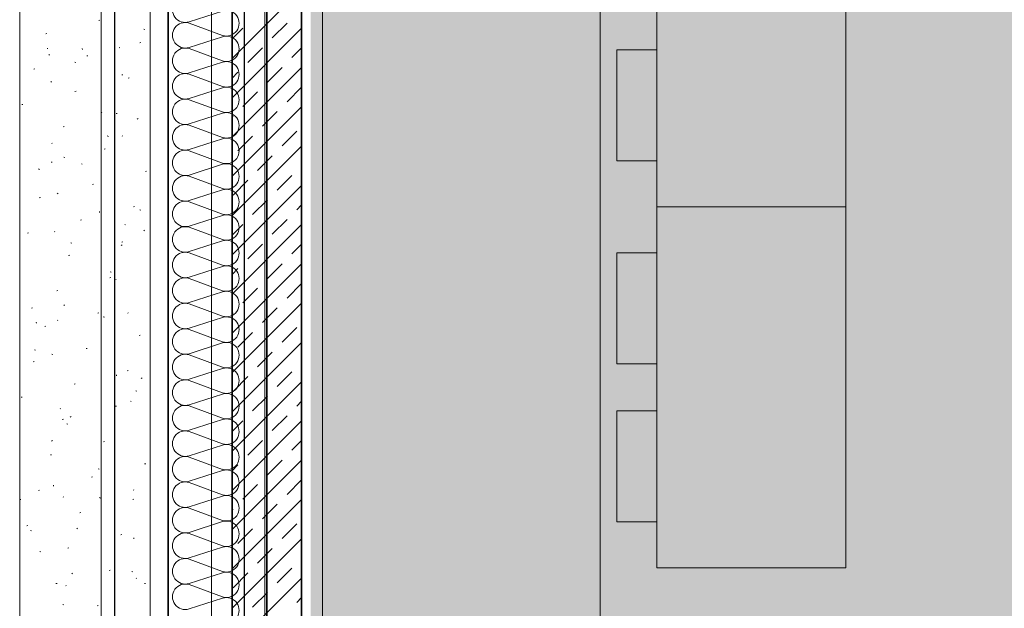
# Model space of a CAD drawing. Extents: x -740 to 300, y 62 to 1112.
# Tile 69 of 187: x -16 to 55, y 407 to 449. Entities that reach past the tile are written whole.
import ezdxf
from ezdxf.lldxf.tags import DXFTag

# ---------------------------------------------------------------- set-up
doc = ezdxf.new("R2010")
doc.units = 0
doc.layers.get('0').update_dxf_attribs({"lineweight": 13})
for name, color, linetype, lineweight, true_color in [('30 -33 Aussenwände- 7 Fassade_ Elemente', 7, 'Continuous', 9, 0x00aacc), ('30 -34 Innenwände- 1 tragend', 7, 'Continuous', 13, 0xdd0806), ('30 -34 Innenwände- 6 Elemente', 7, 'Continuous', 9, 0xff6633), ('30 -35 Decken- 1 Konstruktion-Träger- Stahlbeton', 7, 'Continuous', 13, 0x33aa00), ('30 -36 Dächer- 1 Konstruktion', 7, 'Continuous', 35, 0x6666cc), ('30 -36 Dächer- 3 Dachbeläge', 7, 'Continuous', 15, 0x9999ff), ('30 -36 Dächer- 3 Dachbeläge Gründach', 9, 'Continuous', 9, 0x808080), ('60- 61 allgemeine Ausstattung- 1 Möbel', 9, 'Continuous', 9, 0x808080), ('iwb_Layout BA_Markierung', 7, 'Continuous', 9, 0xbadcdc)]:
    doc.layers.add(name, color=color, linetype=linetype, lineweight=lineweight, true_color=true_color)
doc.layers.add('70 -71 Achsen- 1 Gebäudeachsen', color=7, linetype='STRICHPUNKT2-A06CPVBCL0', lineweight=18)
tags = doc.linetypes.add('grob-A06CPVB9L0', pattern=[14, 3, -8, 3]).pattern_tags.tags
tags[8:9] = [DXFTag(74, 4), DXFTag(75, 0), DXFTag(340, '0'), DXFTag(46, 0.0), DXFTag(50, 0.0), DXFTag(44, 0.0), DXFTag(45, 0.0)]
tags[6:7] = [DXFTag(74, 4), DXFTag(75, 0), DXFTag(340, '0'), DXFTag(46, 0.0), DXFTag(50, 0.0), DXFTag(44, 0.0), DXFTag(45, 0.0)]
tags[4:5] = [DXFTag(74, 4), DXFTag(75, 0), DXFTag(340, '0'), DXFTag(46, 0.0), DXFTag(50, 0.0), DXFTag(44, 0.0), DXFTag(45, 0.0)]
tags = doc.linetypes.add('STRICHPUNKT2-A06CPVBCL0', pattern=[12.7, 6.35, -3.175, 0, -3.175]).pattern_tags.tags
tags[10:11] = [DXFTag(74, 4), DXFTag(75, 0), DXFTag(340, '0'), DXFTag(46, 0.0), DXFTag(50, 0.0), DXFTag(44, 0.0), DXFTag(45, 0.0)]
tags[8:9] = [DXFTag(74, 4), DXFTag(75, 0), DXFTag(340, '0'), DXFTag(46, 0.0), DXFTag(50, 0.0), DXFTag(44, 0.0), DXFTag(45, 0.0)]
tags[6:7] = [DXFTag(74, 4), DXFTag(75, 0), DXFTag(340, '0'), DXFTag(46, 0.0), DXFTag(50, 0.0), DXFTag(44, 0.0), DXFTag(45, 0.0)]
tags[4:5] = [DXFTag(74, 4), DXFTag(75, 0), DXFTag(340, '0'), DXFTag(46, 0.0), DXFTag(50, 0.0), DXFTag(44, 0.0), DXFTag(45, 0.0)]

# ---------------------------------------------------------------- blocks, each defined once
blk = doc.blocks.new('Polygon-A06CPVB3L0')
at = {"color": 0, "linetype": 'ByBlock', "lineweight": -2, "ltscale": 0.13}
blk.add_solid([(4.854, 86.708), (4.686, 1083.814), (76.501, 86.518), (76.501, 1083.814)], dxfattribs=at)
blk = doc.blocks.new('Referenz-A06CPVBEL0')
at = {"layer": '30 -33 Aussenwände- 7 Fassade_ Elemente', "color": 0, "linetype": 'Continuous', "lineweight": 25, "ltscale": 0.25}
for p, q in [((-5.456, 384.912), (-5.456, 549.912)), ((0.004, 545.412), (0.004, 389.412)), ((-9.296, 389.912), (-9.296, 544.912)), ((-5.456, 544.912), (-5.456, 389.912))]:
    blk.add_line(p, q, dxfattribs=at)
at = {"layer": '30 -33 Aussenwände- 7 Fassade_ Elemente', "color": 0, "linetype": 'Continuous', "ltscale": 0.13}
for p, q in [((-10.296, 548.512), (-10.296, 386.312)), ((1.504, 389.412), (1.504, 545.412)), ((-3.956, 448.922), (-1.556, 449.693)), ((-1.556, 447.944), (-3.956, 448.832)), ((-3.956, 447.083), (-1.556, 447.854)), ((-1.556, 446.106), (-3.956, 446.993)), ((-3.956, 445.245), (-1.556, 446.016)), ((-1.556, 444.267), (-3.956, 445.155)), ((-3.956, 443.406), (-1.556, 444.177)), ((-1.556, 442.429), (-3.956, 443.316)), ((-3.956, 441.567), (-1.556, 442.339)), ((-1.556, 440.59), (-3.956, 441.477)), ((-3.956, 439.729), (-1.556, 440.5)), ((-1.556, 438.752), (-3.956, 439.639)), ((-3.956, 437.89), (-1.556, 438.662)), ((-1.556, 436.913), (-3.956, 437.8)), ((-3.956, 436.052), (-1.556, 436.823)), ((-1.556, 435.075), (-3.956, 435.962)), ((-3.956, 434.213), (-1.556, 434.985)), ((-1.556, 433.236), (-3.956, 434.123)), ((-3.956, 432.375), (-1.556, 433.146)), ((-1.556, 431.398), (-3.956, 432.285)), ((-3.956, 430.536), (-1.556, 431.308)), ((-1.556, 429.559), (-3.956, 430.446)), ((-3.956, 428.698), (-1.556, 429.469)), ((-1.556, 427.721), (-3.956, 428.608)), ((-3.956, 426.859), (-1.556, 427.631)), ((-1.556, 425.882), (-3.956, 426.769)), ((-3.956, 425.021), (-1.556, 425.792)), ((-1.556, 424.043), (-3.956, 424.931)), ((-3.956, 423.182), (-1.556, 423.953)), ((-1.556, 422.205), (-3.956, 423.092)), ((-3.956, 421.344), (-1.556, 422.115)), ((-1.556, 420.366), (-3.956, 421.254)), ((-3.956, 419.505), (-1.556, 420.276)), ((-1.556, 418.528), (-3.956, 419.415)), ((-3.956, 417.667), (-1.556, 418.438)), ((-1.556, 416.689), (-3.956, 417.577)), ((-3.956, 415.828), (-1.556, 416.599)), ((-1.556, 414.851), (-3.956, 415.738)), ((-3.956, 413.99), (-1.556, 414.761)), ((-1.556, 413.012), (-3.956, 413.9)), ((-3.956, 412.151), (-1.556, 412.922)), ((-1.556, 411.174), (-3.956, 412.061)), ((-3.956, 410.312), (-1.556, 411.084)), ((-1.556, 409.335), (-3.956, 410.222)), ((-3.956, 408.474), (-1.556, 409.245)), ((-1.556, 407.497), (-3.956, 408.384)), ((-3.956, 406.635), (-1.556, 407.407))]:
    blk.add_line(p, q, dxfattribs=at)
for centre, major_axis, end_param in [((-4.238, 449.796), (0.282, 0.874), 3.764652), ((-1.275, 448.819), (-0.282, -0.874), 3.765224), ((-4.238, 447.957), (0.282, 0.874), 3.764652), ((-1.275, 446.98), (-0.282, -0.874), 3.765224), ((-4.238, 446.119), (0.282, 0.874), 3.764652), ((-1.275, 445.142), (-0.282, -0.874), 3.765224), ((-4.238, 444.28), (0.282, 0.874), 3.764652), ((-1.275, 443.303), (-0.282, -0.874), 3.765224), ((-4.238, 442.442), (0.282, 0.874), 3.764652), ((-1.275, 441.465), (-0.282, -0.874), 3.765224), ((-4.238, 440.603), (0.282, 0.874), 3.764652), ((-1.275, 439.626), (-0.282, -0.874), 3.765224), ((-4.238, 438.765), (0.282, 0.874), 3.764652), ((-1.275, 437.787), (-0.282, -0.874), 3.765224), ((-4.238, 436.926), (0.282, 0.874), 3.764652), ((-1.275, 435.949), (-0.282, -0.874), 3.765224), ((-4.238, 435.088), (0.282, 0.874), 3.764652), ((-1.275, 434.11), (-0.282, -0.874), 3.765224), ((-4.238, 433.249), (0.282, 0.874), 3.764652), ((-1.275, 432.272), (-0.282, -0.874), 3.765224), ((-4.238, 431.411), (0.282, 0.874), 3.764652), ((-1.275, 430.433), (-0.282, -0.874), 3.765224), ((-4.238, 429.572), (0.282, 0.874), 3.764652), ((-1.275, 428.595), (-0.282, -0.874), 3.765224), ((-4.238, 427.733), (0.282, 0.874), 3.764652), ((-1.275, 426.756), (-0.282, -0.874), 3.765224), ((-4.238, 425.895), (0.282, 0.874), 3.764652), ((-1.275, 424.918), (-0.282, -0.874), 3.765224), ((-4.238, 424.056), (0.282, 0.874), 3.764652), ((-1.275, 423.079), (-0.282, -0.874), 3.765224), ((-4.238, 422.218), (0.282, 0.874), 3.764652), ((-1.275, 421.241), (-0.282, -0.874), 3.765224), ((-4.238, 420.379), (0.282, 0.874), 3.764652), ((-1.275, 419.402), (-0.282, -0.874), 3.765224), ((-4.238, 418.541), (0.282, 0.874), 3.764652), ((-1.275, 417.564), (-0.282, -0.874), 3.765224), ((-4.238, 416.702), (0.282, 0.874), 3.764652), ((-1.275, 415.725), (-0.282, -0.874), 3.765224), ((-4.238, 414.864), (0.282, 0.874), 3.764652), ((-1.275, 413.887), (-0.282, -0.874), 3.765224), ((-4.238, 413.025), (0.282, 0.874), 3.764652), ((-1.275, 412.048), (-0.282, -0.874), 3.765224), ((-4.238, 411.187), (0.282, 0.874), 3.764652), ((-1.275, 410.21), (-0.282, -0.874), 3.765224), ((-4.238, 409.348), (0.282, 0.874), 3.764652), ((-1.275, 408.371), (-0.282, -0.874), 3.765224), ((-4.238, 407.51), (0.282, 0.874), 3.764652), ((-1.275, 406.532), (-0.282, -0.874), 3.765224)]:
    blk.add_ellipse(centre, major_axis=major_axis, ratio=1, start_param=0, end_param=end_param, dxfattribs=at)
at = {"layer": '30 -34 Innenwände- 1 tragend', "color": 0, "lineweight": 35}
for p, q in [((-0.856, 545.912), (-0.856, 388.912)), ((4.144, 545.912), (4.144, 388.912))]:
    blk.add_line(p, q, dxfattribs=at)
at = {"layer": '30 -34 Innenwände- 1 tragend', "color": 0, "linetype": 'Continuous', "lineweight": -2, "ltscale": 0.13}
for p, q in [((-0.856, 545.912), (-0.856, 388.912)), ((4.144, 545.912), (4.144, 388.912))]:
    blk.add_line(p, q, dxfattribs=at)
at = {"layer": '30 -34 Innenwände- 1 tragend', "color": 0, "lineweight": 9}
for p, q in [((-0.856, 446.289), (4.144, 451.289)), ((-0.856, 446.289), (4.144, 451.289)), ((2.033, 447.764), (3.094, 448.824)), ((2.033, 447.764), (3.094, 448.824)), ((-0.856, 447.703), (-0.088, 448.471)), ((-0.856, 447.703), (-0.088, 448.471)), ((-0.856, 443.46), (4.144, 448.46)), ((-0.856, 443.46), (4.144, 448.46)), ((0.265, 445.996), (1.326, 447.057)), ((0.265, 445.996), (1.326, 447.057)), ((3.447, 446.349), (4.144, 447.046)), ((3.447, 446.349), (4.144, 447.046)), ((-0.856, 440.632), (4.144, 445.632)), ((-0.856, 440.632), (4.144, 445.632)), ((-0.856, 444.874), (-0.442, 445.289)), ((-0.856, 444.874), (-0.442, 445.289)), ((1.679, 444.582), (2.74, 445.642)), ((1.679, 444.582), (2.74, 445.642)), ((-0.088, 442.814), (0.972, 443.875)), ((-0.088, 442.814), (0.972, 443.875)), ((3.094, 443.167), (4.144, 444.217)), ((3.094, 443.167), (4.144, 444.217)), ((-0.856, 437.803), (4.144, 442.803)), ((-0.856, 437.803), (4.144, 442.803)), ((1.326, 441.4), (2.387, 442.46)), ((1.326, 441.4), (2.387, 442.46)), ((-0.856, 442.046), (-0.795, 442.107)), ((-0.856, 442.046), (-0.795, 442.107)), ((2.74, 439.985), (3.801, 441.046)), ((2.74, 439.985), (3.801, 441.046)), ((-0.442, 439.632), (0.619, 440.693)), ((-0.442, 439.632), (0.619, 440.693)), ((-0.856, 434.975), (4.144, 439.975)), ((-0.856, 434.975), (4.144, 439.975)), ((0.972, 438.218), (2.033, 439.278)), ((0.972, 438.218), (2.033, 439.278)), ((-0.795, 436.45), (0.265, 437.511)), ((-0.795, 436.45), (0.265, 437.511)), ((2.387, 436.804), (3.447, 437.864)), ((2.387, 436.804), (3.447, 437.864)), ((-0.856, 432.146), (4.144, 437.146)), ((-0.856, 432.146), (4.144, 437.146)), ((0.619, 435.036), (1.679, 436.096)), ((0.619, 435.036), (1.679, 436.096)), ((3.801, 435.389), (4.144, 435.732)), ((3.801, 435.389), (4.144, 435.732)), ((2.033, 433.622), (3.094, 434.682)), ((2.033, 433.622), (3.094, 434.682)), ((-0.856, 433.561), (-0.088, 434.329)), ((-0.856, 433.561), (-0.088, 434.329)), ((-0.856, 429.318), (4.144, 434.318)), ((-0.856, 429.318), (4.144, 434.318)), ((0.265, 431.854), (1.326, 432.914)), ((0.265, 431.854), (1.326, 432.914)), ((3.447, 432.207), (4.144, 432.904)), ((3.447, 432.207), (4.144, 432.904)), ((-0.856, 426.49), (4.144, 431.49)), ((-0.856, 426.49), (4.144, 431.49)), ((-0.856, 430.732), (-0.442, 431.147)), ((-0.856, 430.732), (-0.442, 431.147)), ((1.679, 430.44), (2.74, 431.5)), ((1.679, 430.44), (2.74, 431.5)), ((-0.088, 428.672), (0.972, 429.732)), ((-0.088, 428.672), (0.972, 429.732)), ((3.094, 429.025), (4.144, 430.075)), ((3.094, 429.025), (4.144, 430.075)), ((-0.856, 423.661), (4.144, 428.661)), ((-0.856, 423.661), (4.144, 428.661)), ((1.326, 427.258), (2.387, 428.318)), ((1.326, 427.258), (2.387, 428.318)), ((-0.856, 427.904), (-0.795, 427.965)), ((-0.856, 427.904), (-0.795, 427.965)), ((2.74, 425.843), (3.801, 426.904)), ((2.74, 425.843), (3.801, 426.904)), ((-0.442, 425.49), (0.619, 426.55)), ((-0.442, 425.49), (0.619, 426.55)), ((-0.856, 420.833), (4.144, 425.833)), ((-0.856, 420.833), (4.144, 425.833)), ((0.972, 424.076), (2.033, 425.136)), ((0.972, 424.076), (2.033, 425.136)), ((-0.795, 422.308), (0.265, 423.368)), ((-0.795, 422.308), (0.265, 423.368)), ((2.387, 422.661), (3.447, 423.722)), ((2.387, 422.661), (3.447, 423.722)), ((-0.856, 418.004), (4.144, 423.004)), ((-0.856, 418.004), (4.144, 423.004)), ((0.619, 420.894), (1.679, 421.954)), ((0.619, 420.894), (1.679, 421.954)), ((3.801, 421.247), (4.144, 421.59)), ((3.801, 421.247), (4.144, 421.59)), ((2.033, 419.479), (3.094, 420.54)), ((2.033, 419.479), (3.094, 420.54)), ((-0.856, 419.418), (-0.088, 420.186)), ((-0.856, 419.418), (-0.088, 420.186)), ((-0.856, 415.176), (4.144, 420.176)), ((-0.856, 415.176), (4.144, 420.176)), ((0.265, 417.712), (1.326, 418.772)), ((0.265, 417.712), (1.326, 418.772)), ((3.447, 418.065), (4.144, 418.762)), ((3.447, 418.065), (4.144, 418.762)), ((-0.856, 412.347), (4.144, 417.347)), ((-0.856, 412.347), (4.144, 417.347)), ((-0.856, 416.59), (-0.442, 417.005)), ((-0.856, 416.59), (-0.442, 417.005)), ((1.679, 416.297), (2.74, 417.358)), ((1.679, 416.297), (2.74, 417.358)), ((-0.088, 414.53), (0.972, 415.59)), ((-0.088, 414.53), (0.972, 415.59)), ((3.094, 414.883), (4.144, 415.933)), ((3.094, 414.883), (4.144, 415.933)), ((-0.856, 409.519), (4.144, 414.519)), ((-0.856, 409.519), (4.144, 414.519)), ((1.326, 413.115), (2.387, 414.176)), ((1.326, 413.115), (2.387, 414.176)), ((-0.856, 413.762), (-0.795, 413.823)), ((-0.856, 413.762), (-0.795, 413.823)), ((2.74, 411.701), (3.801, 412.762)), ((2.74, 411.701), (3.801, 412.762)), ((-0.442, 411.348), (0.619, 412.408)), ((-0.442, 411.348), (0.619, 412.408)), ((-0.856, 406.691), (4.144, 411.691)), ((-0.856, 406.691), (4.144, 411.691)), ((0.972, 409.933), (2.033, 410.994)), ((0.972, 409.933), (2.033, 410.994)), ((-0.795, 408.166), (0.265, 409.226)), ((-0.795, 408.166), (0.265, 409.226)), ((2.387, 408.519), (3.447, 409.58)), ((2.387, 408.519), (3.447, 409.58)), ((-0.856, 403.862), (4.144, 408.862)), ((-0.856, 403.862), (4.144, 408.862)), ((0.619, 406.751), (1.679, 407.812)), ((0.619, 406.751), (1.679, 407.812)), ((3.801, 407.105), (4.144, 407.448)), ((3.801, 407.105), (4.144, 407.448))]:
    blk.add_line(p, q, dxfattribs=at)
at = {"layer": '30 -34 Innenwände- 6 Elemente', "color": 0, "linetype": 'grob-A06CPVB9L0', "ltscale": 0.13}
blk.add_line((25.644, 1007.712), (25.644, 388.912), dxfattribs=at)
at = {"layer": '30 -35 Decken- 1 Konstruktion-Träger- Stahlbeton', "color": 0, "linetype": 'grob-A06CPVB9L0', "lineweight": -2, "ltscale": 0.13}
for p, q in [((-2.356, 388.912), (-2.356, 770.912)), ((5.644, 388.912), (5.644, 770.912))]:
    blk.add_line(p, q, dxfattribs=at)
at = {"layer": '30 -36 Dächer- 1 Konstruktion', "color": 0, "linetype": 'Continuous', "ltscale": 0.35}
blk.add_line((1.644, 384.912), (1.644, 770.912), dxfattribs=at)
at = {"layer": '30 -36 Dächer- 1 Konstruktion', "color": 0, "lineweight": 25}
for p, q in [((1.644, 770.912), (1.644, 384.912)), ((1.644, 384.912), (1.644, 770.912)), ((1.644, 384.912), (1.644, 770.912))]:
    blk.add_line(p, q, dxfattribs=at)
at = {"layer": '30 -36 Dächer- 1 Konstruktion', "color": 0, "lineweight": 5}
for p, q in [((1.644, 770.912), (1.644, 384.912)), ((1.644, 384.912), (1.644, 770.912)), ((1.644, 384.912), (1.644, 770.912))]:
    blk.add_line(p, q, dxfattribs=at)
at = {"layer": '30 -36 Dächer- 1 Konstruktion', "color": 0, "lineweight": -2}
for p, q in [((1.644, 770.912), (1.644, 384.912)), ((1.644, 384.912), (1.644, 770.912)), ((1.644, 384.912), (1.644, 770.912))]:
    blk.add_line(p, q, dxfattribs=at)
at = {"layer": '30 -36 Dächer- 1 Konstruktion', "color": 0}
blk.add_line((1.644, 384.912), (1.644, 770.912), dxfattribs=at)
at = {"layer": '30 -36 Dächer- 3 Dachbeläge', "color": 0, "lineweight": 9}
for p, q in [((-6.756, 764.112), (-6.756, 376.512)), ((-16.156, 223.712), (-16.156, 754.512)), ((-10.465, 449.021), (-10.389, 449.04)), ((-7.221, 448.401), (-7.148, 448.371)), ((-14.285, 448.068), (-14.209, 448.087)), ((-7.5, 447.419), (-7.424, 447.438)), ((-14.172, 446.995), (-14.137, 446.993)), ((-11.644, 446.925), (-11.651, 446.996)), ((-8.956, 447.049), (-8.983, 447.079)), ((-14.021, 446.53), (-14.048, 446.559)), ((-12.184, 446.026), (-12.111, 445.996)), ((-11.321, 446.467), (-11.244, 446.486)), ((-15.141, 445.514), (-15.064, 445.533)), ((-13.865, 444.633), (-13.923, 444.579)), ((-8.794, 445.118), (-8.718, 445.095)), ((-8.356, 444.865), (-8.279, 444.884)), ((-12.176, 443.912), (-12.099, 443.932)), ((-15.996, 442.96), (-15.919, 442.979)), ((-10.234, 442.418), (-10.298, 442.373)), ((-9.211, 442.311), (-9.135, 442.33)), ((-7.636, 441.957), (-7.694, 441.904)), ((-13.031, 441.358), (-12.955, 441.377)), ((-9.846, 440.701), (-9.773, 440.672)), ((-8.753, 440.678), (-8.779, 440.708)), ((-13.818, 440.159), (-13.844, 440.188)), ((-10.066, 439.757), (-9.99, 439.776)), ((-12.987, 439.171), (-12.911, 439.148)), ((-14.809, 438.326), (-14.736, 438.297)), ((-13.886, 438.804), (-13.81, 438.823)), ((-11.705, 438.684), (-11.669, 438.681)), ((-7.101, 438.155), (-7.025, 438.174)), ((-10.922, 437.203), (-10.845, 437.222)), ((-14.742, 436.25), (-14.665, 436.269)), ((-13.395, 436.587), (-13.452, 436.534)), ((-7.957, 435.601), (-7.88, 435.62)), ((-7.508, 435.376), (-7.435, 435.347)), ((-11.777, 434.649), (-11.7, 434.668)), ((-10.409, 435.179), (-10.416, 435.25)), ((-8.549, 434.307), (-8.575, 434.337)), ((-7.166, 433.912), (-7.223, 433.858)), ((-15.597, 433.696), (-15.52, 433.715)), ((-13.614, 433.788), (-13.64, 433.817)), ((-12.471, 433.001), (-12.398, 432.972)), ((-8.788, 432.85), (-8.853, 432.805)), ((-8.812, 433.047), (-8.736, 433.066)), ((-12.632, 432.095), (-12.556, 432.114)), ((-9.667, 430.493), (-9.591, 430.512)), ((-9.65, 430.922), (-9.575, 430.899)), ((-9.237, 430.372), (-9.202, 430.37)), ((-13.487, 429.541), (-13.411, 429.56)), ((-15.238, 428.334), (-15.303, 428.289)), ((-12.924, 428.542), (-12.982, 428.488)), ((-10.522, 427.939), (-10.446, 427.958)), ((-10.134, 427.677), (-10.061, 427.647)), ((-8.345, 427.936), (-8.371, 427.966)), ((-14.958, 427.217), (-14.965, 427.288)), ((-14.343, 426.987), (-14.266, 427.006)), ((-13.41, 427.417), (-13.436, 427.446)), ((-7.558, 426.337), (-7.481, 426.357)), ((-11.378, 425.385), (-11.301, 425.404)), ((-15.097, 425.302), (-15.024, 425.272)), ((-13.843, 424.975), (-13.768, 424.952)), ((-15.198, 424.433), (-15.121, 424.452)), ((-9.175, 423.433), (-9.182, 423.503)), ((-8.413, 423.783), (-8.337, 423.802)), ((-7.343, 423.283), (-7.407, 423.238)), ((-12.233, 422.831), (-12.157, 422.85)), ((-16.053, 421.879), (-15.977, 421.898)), ((-7.796, 422.352), (-7.723, 422.323)), ((-6.769, 422.06), (-6.756, 422.059)), ((-9.268, 421.229), (-9.192, 421.248)), ((-8.141, 421.565), (-8.168, 421.595)), ((-13.206, 421.046), (-13.232, 421.075)), ((-12.454, 420.496), (-12.511, 420.443)), ((-13.088, 420.277), (-13.012, 420.296)), ((-12.759, 419.977), (-12.686, 419.947)), ((-13.793, 418.767), (-13.857, 418.722)), ((-10.123, 418.675), (-10.047, 418.694)), ((-13.944, 417.723), (-13.867, 417.742)), ((-7.159, 417.074), (-7.082, 417.093)), ((-10.507, 416.727), (-10.431, 416.704)), ((-13.723, 415.471), (-13.731, 415.542)), ((-10.979, 416.121), (-10.902, 416.14)), ((-14.799, 415.169), (-14.722, 415.188)), ((-7.937, 415.194), (-7.964, 415.224)), ((-16.113, 414.528), (-16.078, 414.525)), ((-13.002, 414.675), (-13.029, 414.704)), ((-10.421, 414.652), (-10.348, 414.623)), ((-8.014, 414.52), (-7.938, 414.539)), ((-11.834, 413.567), (-11.758, 413.586)), ((-15.654, 412.615), (-15.578, 412.634)), ((-15.384, 412.277), (-15.311, 412.248)), ((-11.983, 412.451), (-12.041, 412.397)), ((-8.869, 411.966), (-8.793, 411.985)), ((-7.94, 411.686), (-7.947, 411.757)), ((-14.7, 410.78), (-14.625, 410.757)), ((-12.689, 411.013), (-12.613, 411.032)), ((-12.347, 409.199), (-12.412, 409.154)), ((-9.724, 409.412), (-9.648, 409.431)), ((-8.084, 409.328), (-8.011, 409.298)), ((-13.545, 408.459), (-13.468, 408.478)), ((-7.734, 408.823), (-7.76, 408.853)), ((-7.17, 408.478), (-7.095, 408.455)), ((-12.798, 408.304), (-12.825, 408.333)), ((-6.76, 407.81), (-6.756, 407.811)), ((-13.047, 406.953), (-12.974, 406.923)), ((-10.58, 406.858), (-10.503, 406.877))]:
    blk.add_line(p, q, dxfattribs=at)
at = {"layer": '30 -36 Dächer- 3 Dachbeläge Gründach', "color": 0, "linetype": 'Continuous', "ltscale": 0.13}
blk.add_line((-16.156, 376.512), (-16.156, 760.912), dxfattribs=at)
at = {"layer": '60- 61 allgemeine Ausstattung- 1 Möbel', "color": 0, "linetype": 'Continuous', "ltscale": 0.13}
for p, q in [((29.726, 435.595), (29.726, 461.595)), ((43.326, 461.595), (43.326, 435.595)), ((26.845, 446.9), (29.726, 446.9)), ((26.845, 438.9), (26.845, 446.9)), ((29.726, 446.9), (29.726, 438.9)), ((29.726, 438.9), (26.845, 438.9)), ((29.726, 409.595), (29.726, 435.595)), ((29.726, 435.595), (43.326, 435.595)), ((43.326, 435.595), (29.726, 435.595)), ((43.326, 435.595), (43.326, 409.595)), ((26.845, 432.29), (29.726, 432.29)), ((26.845, 424.29), (26.845, 432.29)), ((29.726, 432.29), (29.726, 424.29)), ((29.726, 424.29), (26.845, 424.29)), ((26.845, 420.9), (29.726, 420.9)), ((26.845, 412.9), (26.845, 420.9)), ((29.726, 420.9), (29.726, 412.9)), ((29.726, 412.9), (26.845, 412.9)), ((43.326, 409.595), (29.726, 409.595))]:
    blk.add_line(p, q, dxfattribs=at)
at = {"layer": '70 -71 Achsen- 1 Gebäudeachsen', "color": 0, "linetype": 'STRICHPUNKT2-A06CPVBCL0', "ltscale": 0.18}
blk.add_line((1.644, 1084.852), (1.644, 85.412), dxfattribs=at)

msp = doc.modelspace()

# ---------------------------------------------------------------- block references
at = {"color": 8, "lineweight": 13, "ltscale": 0.13, "true_color": 0x808080}
msp.add_blockref('Referenz-A06CPVBEL0', (0, 0), dxfattribs=at)
at = {"layer": 'iwb_Layout BA_Markierung', "ltscale": 0.13}
msp.add_blockref('Polygon-A06CPVB3L0', (0, 0), dxfattribs=at)

doc.saveas('drawing.dxf')
